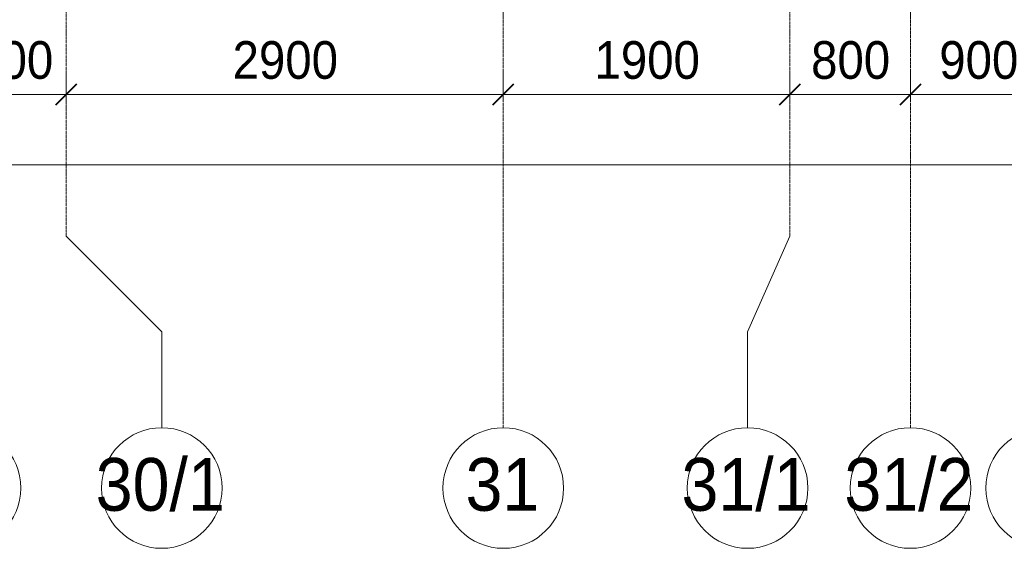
# Model space of a CAD drawing. Header units: millimetres. Extents: x 5617 to 143375, y 7718 to 186221.
# Tile 67 of 106: x 60799 to 67329, y 11226 to 14732. Entities that reach past the tile are written whole.
import ezdxf

# ---------------------------------------------------------------- set-up
doc = ezdxf.new("R2010")
doc.units = ezdxf.units.MM
doc.linetypes.add('Линия сетки', pattern=[25, 20, -2.5, 0, -2.5])
for name, color, linetype, lineweight in [('Оси', 7, 'Continuous', 9), ('Размеры', 7, 'Continuous', 9), ('Размеры-100', 7, 'Continuous', 9)]:
    doc.layers.add(name, color=color, linetype=linetype, lineweight=lineweight)
doc.styles.add('Arial', font='arial.ttf', dxfattribs={"width": 0.9, "height": 250})
doc.styles.add('Arial_1', font='arial.ttf', dxfattribs={"width": 0.9, "height": 350})
doc.dimstyles.new('Основной_2_5_мм', dxfattribs={"dimscale": 304.8, "dimtxt": 255.06485, "dimasz": 0.463911, "dimexe": 0.492126, "dimexo": 0.492126, "dimgap": 0.098425, "dimtad": 1, "dimdec": 0, "dimdsep": 46, "dimtxsty": 'Arial', "dimblk1": 'OBLIQUE', "dimblk2": 'OBLIQUE', "dimsah": 1, "dimcen": 0.09, "dimdle": 0.492126, "dimazin": 2, "dimtfac": 1, "dimtdec": 4, "dimtix": 1, "dimtmove": 0, "dimatfit": 3, "dimfxl": 1, "dimtvp": 1, "dimtolj": 1, "dimtzin": 0, "dimlwd": 20, "dimlwe": 20, "dimarcsym": 2})

# ---------------------------------------------------------------- blocks, each defined once
blk = doc.blocks.new('Ось сетки - Круг_Ø8 мм-6577-МКСС_К4_L08_28_500_')
at = {"layer": 'Оси', "lineweight": 20}
for start, end in [(360, 180), (180, 360)]:
    blk.add_arc((0, 0), 4, start, end, dxfattribs=at)
blk = doc.blocks.new('DIMBLOCK12-МКСС_К4_L08_28_500_')
at = {"layer": 'Размеры-100', "lineweight": 20, "transparency": 16777216}
for p, q in [((60406.2, 14235.5), (60406.2, 14385.5)), ((61106.2, 14235.5), (61106.2, 14385.5)), ((60406.2, 14235.5), (61106.2, 14235.5)), ((60406.2, 14235.5), (60406.2, 14185.5)), ((61106.2, 14235.5), (61106.2, 14185.5))]:
    blk.add_line(p, q, dxfattribs=at)
at = {"layer": 'Размеры-100', "lineweight": 40, "transparency": 16777216}
for p, q in [((60406.2, 14235.5), (60476.9, 14306.2)), ((61106.2, 14235.5), (61176.9, 14306.2)), ((60406.2, 14235.5), (60335.5, 14164.8)), ((61106.2, 14235.5), (61035.5, 14164.8))]:
    blk.add_line(p, q, dxfattribs=at)
at = {"layer": 'Размеры-100', "color": 0, "lineweight": 20, "transparency": 16777216, "insert": (60497.3, 14590.1), "char_height": 250, "width": 621.573, "attachment_point": 1, "line_spacing_factor": 0.941778, "style": 'Arial'}
blk.add_mtext('700', dxfattribs=at)
blk = doc.blocks.new('_Oblique')
at = {"color": 0, "linetype": 'ByBlock', "lineweight": -2}
blk.add_line((-0.5, -0.5), (0.5, 0.5), dxfattribs=at)
blk = doc.blocks.new('DIMBLOCK13-МКСС_К4_L08_28_500_')
at = {"layer": 'Размеры-100', "lineweight": 20, "transparency": 16777216}
for p, q in [((61106.2, 14235.5), (61106.2, 14385.5)), ((64006.2, 14235.5), (64006.2, 14385.5)), ((61106.2, 14235.5), (64006.2, 14235.5)), ((61106.2, 14235.5), (61106.2, 14185.5)), ((64006.2, 14235.5), (64006.2, 14185.5))]:
    blk.add_line(p, q, dxfattribs=at)
at = {"layer": 'Размеры-100', "lineweight": 40, "transparency": 16777216}
for p, q in [((61106.2, 14235.5), (61176.9, 14306.2)), ((64006.2, 14235.5), (64076.9, 14306.2)), ((61106.2, 14235.5), (61035.5, 14164.8)), ((64006.2, 14235.5), (63935.5, 14164.8))]:
    blk.add_line(p, q, dxfattribs=at)
at = {"layer": 'Размеры-100', "color": 0, "lineweight": 20, "transparency": 16777216, "insert": (62210.9, 14590.1), "char_height": 250, "width": 828.765, "attachment_point": 1, "line_spacing_factor": 0.941778, "style": 'Arial'}
blk.add_mtext('2900', dxfattribs=at)
blk = doc.blocks.new('DIMBLOCK14-МКСС_К4_L08_28_500_')
at = {"layer": 'Размеры-100', "lineweight": 20, "transparency": 16777216}
for p, q in [((64006.2, 14235.5), (64006.2, 14385.5)), ((65906.2, 14235.5), (65906.2, 14385.5)), ((64006.2, 14235.5), (65906.2, 14235.5)), ((64006.2, 14235.5), (64006.2, 14185.5)), ((65906.2, 14235.5), (65906.2, 14185.5))]:
    blk.add_line(p, q, dxfattribs=at)
at = {"layer": 'Размеры-100', "lineweight": 40, "transparency": 16777216}
for p, q in [((64006.2, 14235.5), (64076.9, 14306.2)), ((65906.2, 14235.5), (65976.9, 14306.2)), ((64006.2, 14235.5), (63935.5, 14164.8)), ((65906.2, 14235.5), (65835.5, 14164.8))]:
    blk.add_line(p, q, dxfattribs=at)
at = {"layer": 'Размеры-100', "color": 0, "lineweight": 20, "transparency": 16777216, "insert": (64610.9, 14590.1), "char_height": 250, "width": 828.765, "attachment_point": 1, "line_spacing_factor": 0.941778, "style": 'Arial'}
blk.add_mtext('1900', dxfattribs=at)
blk = doc.blocks.new('DIMBLOCK15-МКСС_К4_L08_28_500_')
at = {"layer": 'Размеры-100', "lineweight": 20, "transparency": 16777216}
for p, q in [((65906.2, 14235.5), (65906.2, 14385.5)), ((66706.2, 14235.5), (66706.2, 14385.5)), ((65906.2, 14235.5), (66706.2, 14235.5)), ((65906.2, 14235.5), (65906.2, 14185.5)), ((66706.2, 14235.5), (66706.2, 14185.5))]:
    blk.add_line(p, q, dxfattribs=at)
at = {"layer": 'Размеры-100', "lineweight": 40, "transparency": 16777216}
for p, q in [((65906.2, 14235.5), (65976.9, 14306.2)), ((66706.2, 14235.5), (66776.9, 14306.2)), ((65906.2, 14235.5), (65835.5, 14164.8)), ((66706.2, 14235.5), (66635.5, 14164.8))]:
    blk.add_line(p, q, dxfattribs=at)
at = {"layer": 'Размеры-100', "color": 0, "lineweight": 20, "transparency": 16777216, "insert": (66047.3, 14590.1), "char_height": 250, "width": 621.573, "attachment_point": 1, "line_spacing_factor": 0.941778, "style": 'Arial'}
blk.add_mtext('800', dxfattribs=at)
blk = doc.blocks.new('DIMBLOCK16-МКСС_К4_L08_28_500_')
at = {"layer": 'Размеры-100', "lineweight": 20, "transparency": 16777216}
for p, q in [((66706.2, 14235.5), (66706.2, 14385.5)), ((67606.2, 14235.5), (67606.2, 14385.5)), ((66706.2, 14235.5), (67606.2, 14235.5)), ((66706.2, 14235.5), (66706.2, 14185.5)), ((67606.2, 14235.5), (67606.2, 14185.5))]:
    blk.add_line(p, q, dxfattribs=at)
at = {"layer": 'Размеры-100', "lineweight": 40, "transparency": 16777216}
for p, q in [((66706.2, 14235.5), (66776.9, 14306.2)), ((67606.2, 14235.5), (67676.9, 14306.2)), ((66706.2, 14235.5), (66635.5, 14164.8)), ((67606.2, 14235.5), (67535.5, 14164.8))]:
    blk.add_line(p, q, dxfattribs=at)
at = {"layer": 'Размеры-100', "color": 0, "lineweight": 20, "transparency": 16777216, "insert": (66897.3, 14590.1), "char_height": 250, "width": 621.573, "attachment_point": 1, "line_spacing_factor": 0.941778, "style": 'Arial'}
blk.add_mtext('900', dxfattribs=at)
blk = doc.blocks.new('DIMBLOCK20-МКСС_К4_L08_28_500_')
at = {"layer": 'Размеры-100', "lineweight": 20, "transparency": 16777216}
for p, q in [((28706.2, 13770.6), (28706.2, 13920.6)), ((78406.2, 13770.6), (78406.2, 13920.6)), ((28556.2, 13770.6), (78556.2, 13770.6)), ((28706.2, 13770.6), (28706.2, 13720.6)), ((78406.2, 13770.6), (78406.2, 13720.6))]:
    blk.add_line(p, q, dxfattribs=at)
at = {"layer": 'Размеры-100', "lineweight": 40, "transparency": 16777216}
for p, q in [((28706.2, 13770.6), (28776.9, 13841.3)), ((78406.2, 13770.6), (78476.9, 13841.3)), ((28706.2, 13770.6), (28635.5, 13699.9)), ((78406.2, 13770.6), (78335.5, 13699.9))]:
    blk.add_line(p, q, dxfattribs=at)
at = {"layer": 'Размеры-100', "color": 0, "lineweight": 20, "transparency": 16777216, "insert": (53124.6, 14125.2), "char_height": 250, "width": 1035.956, "attachment_point": 1, "line_spacing_factor": 0.941778, "style": 'Arial'}
blk.add_mtext('49700', dxfattribs=at)

msp = doc.modelspace()

# ---------------------------------------------------------------- linework, layer by layer
at = {"layer": 'Оси', "linetype": 'Линия сетки'}
for p, q in [((61106.2, 13295.7), (61106.2, 33150)), ((64006.2, 12025.7), (64006.2, 33150)), ((65906.2, 13295.7), (65906.2, 33150)), ((66706.2, 12025.7), (66706.2, 33150))]:
    msp.add_line(p, q, dxfattribs=at)
at = {"layer": 'Оси'}
for p, q in [((61106.2, 13295.7), (61741.2, 12660.7)), ((65906.2, 13295.7), (65626.2, 12660.7)), ((61741.2, 12660.7), (61741.2, 12025.7)), ((65626.2, 12660.7), (65626.2, 12025.7))]:
    msp.add_line(p, q, dxfattribs=at)

# ---------------------------------------------------------------- block references
at = {"layer": 'Оси', "lineweight": 20, "xscale": 99.99999999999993, "yscale": 99.99999999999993, "zscale": 99.99999999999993}
for p in [(60406.2, 11625.7), (61741.2, 11625.7), (64006.2, 11625.7), (65626.2, 11625.7), (66706.2, 11625.7), (67606.2, 11625.7)]:
    msp.add_blockref('Ось сетки - Круг_Ø8 мм-6577-МКСС_К4_L08_28_500_', p, dxfattribs=at)

# ---------------------------------------------------------------- texts
at = {"layer": 'Оси', "char_height": 350, "attachment_point": 1, "style": 'Arial_1'}
for s, insert, width in [('30/1', (61303, 11824.7), 1060.633), ('31', (63755.7, 11824.7), 606.076), ('31/1', (65187.9, 11824.7), 1060.633), ('31/2', (66268, 11824.7), 1060.633)]:
    msp.add_mtext(s, dxfattribs=dict(at, insert=insert, width=width))

# ---------------------------------------------------------------- dimensions: what is measured, and where the dimension line sits
at = {"layer": 'Размеры', "lineweight": 20}
for base, p1, p2, override, picture, middle in [((61106.2, 14235.5), (60406.2, 14335.5), (61106.2, 14335.5), {"dimpost": '<>', "dimfxl": 700}, 'DIMBLOCK12-МКСС_К4_L08_28_500_', (60756.2, 14393.2)), ((64006.2, 14235.5), (61106.2, 14335.5), (64006.2, 14335.5), {"dimpost": '<>', "dimfxl": 2900}, 'DIMBLOCK13-МКСС_К4_L08_28_500_', (62556.2, 14393.2)), ((65906.2, 14235.5), (64006.2, 14335.5), (65906.2, 14335.5), {"dimpost": '<>', "dimfxl": 1900}, 'DIMBLOCK14-МКСС_К4_L08_28_500_', (64956.2, 14393.2)), ((66706.2, 14235.5), (65906.2, 14335.5), (66706.2, 14335.5), {"dimpost": '<>', "dimfxl": 800}, 'DIMBLOCK15-МКСС_К4_L08_28_500_', (66306.2, 14393.2)), ((67606.2, 14235.5), (66706.2, 14335.5), (67606.2, 14335.5), {"dimpost": '<>', "dimfxl": 900}, 'DIMBLOCK16-МКСС_К4_L08_28_500_', (67156.2, 14393.2)), ((78406.2, 13770.6), (28706.2, 13870.6), (78406.2, 13870.6), {"dimpost": '<>', "dimfxl": 49700}, 'DIMBLOCK20-МКСС_К4_L08_28_500_', (53556.2, 13928.3))]:
    dim = msp.add_linear_dim(base=base, p1=p1, p2=p2, dimstyle='Основной_2_5_мм', override=override, dxfattribs=at)
    dim.commit()
    dim.dimension.update_dxf_attribs({"geometry": picture, "text_midpoint": middle})

doc.saveas('drawing.dxf')
